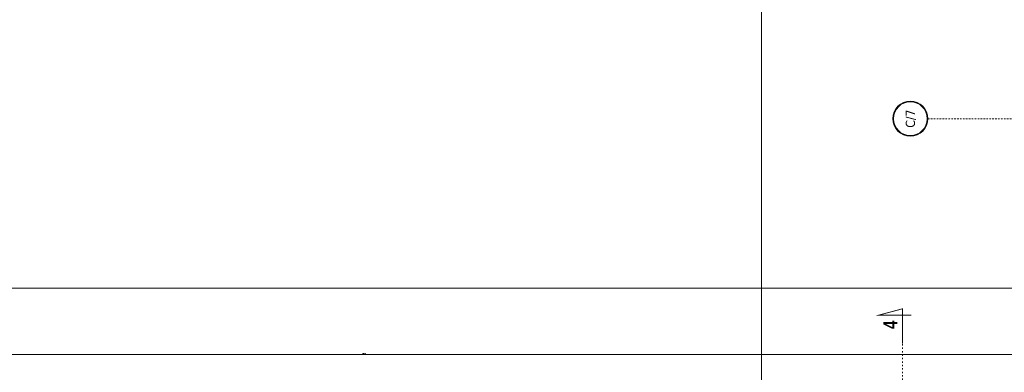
# Model space of a CAD drawing. Header units: millimetres. Extents: x -1893473 to 942156, y -568027 to 942944.
# Tile 183 of 256: x 146819 to 163948, y -491031 to -484897. Entities that reach past the tile are written whole.
import ezdxf
from ezdxf.enums import TextEntityAlignment as Align

# ---------------------------------------------------------------- set-up
doc = ezdxf.new("R2010")
doc.units = ezdxf.units.MM
doc.header["$LTSCALE"] = 0.2
doc.linetypes.add('ACAD_ISO03W100', pattern=[30, 12, -18])
doc.linetypes.add('DASHDOT', pattern=[25.4, 12.7, -6.35, 0, -6.35])
doc.layers.get('0').update_dxf_attribs({"lineweight": 0})
for name, color, linetype, lineweight in [('!! 0_ Opis', 3, 'Continuous', 13), ('!! 0_Opis_pom', 9, 'Continuous', 13), ('!! 0_Osie', 1, 'DASHDOT', 13), ('!! 1_OPIS POM NOWE', 140, 'Continuous', 5), ('!! wymiary osi', 250, 'Continuous', 9), ('0-osie-tx', 66, 'Continuous', 9), ('P-Opis nadproża', 150, 'Continuous', 9), ('P-Osie', 1, 'DASHDOT', 18)]:
    doc.layers.add(name, color=color, linetype=linetype, lineweight=lineweight)
doc.layers.add('!! 0_ramki', color=251, linetype='Continuous', lineweight=9, plot=False)
doc.layers.add('!! 1_Wyburzenia', color=7, linetype='ACAD_ISO03W100', lineweight=13, true_color=0xff0505)
doc.styles.add('ARIAL', font='tahoma.ttf')
doc.styles.add('STYLE7', font='ARIALNB.TTF')
doc.styles.add('TAHOMA', font='tahoma.ttf')
doc.styles.add('TXT', font='simplex.shx')
doc.dimstyles.new('DIM50', dxfattribs={"dimscale": 5, "dimtxt": 2.5, "dimasz": 1.5, "dimexe": 0, "dimexo": 0, "dimgap": 0.5, "dimtad": 1, "dimdec": 4, "dimrnd": 0.5, "dimdsep": 46, "dimtxsty": 'TXT', "dimblk1": 'TICK1', "dimblk2": 'TICK1', "dimsah": 1, "dimcen": 0, "dimse1": 1, "dimse2": 1, "dimclrd": 1, "dimclre": 7, "dimclrt": 9, "dimadec": 0, "dimazin": 0, "dimtfac": 1, "dimtdec": 4, "dimtmove": 2, "dimatfit": 3, "dimldrblk": 'TICK1', "dimfxl": 1, "dimtolj": 1, "dimarcsym": 0})

# ---------------------------------------------------------------- blocks, each defined once
blk = doc.blocks.new('*U12')
h = blk.add_hatch(color=256)
edge = h.paths.add_edge_path()
edge.add_arc((0, 0), 30.6, 0, 360)
edge = h.paths.add_edge_path(flags=17)
edge.add_arc((0, 0), 29.4, 0, 360)
for radius in [30.6, 29.4]:
    blk.add_circle((0, 0), radius)
at = {"style": 'TAHOMA', "flags": 8}
blk.add_attdef('ANSICHTSNUMMER', text='', height=16, dxfattribs=at).set_placement((0, 0), align=Align.MIDDLE_CENTER)
blk = doc.blocks.new('BLOK OSI')
at = {"layer": 'P-Osie'}
blk.add_lwpolyline([(51570, -196890.1), (53810.6, -196890.1)], dxfattribs=at)
at = {"layer": '0-osie-tx'}
ref = blk.add_blockref('*U12', (51539.4, -196890.1), dxfattribs=dict(at, rotation=270))
ref.add_attrib('ANSICHTSNUMMER', 'C/7', dxfattribs={"layer": '0', "height": 16, "rotation": 90, "style": 'TAHOMA', "flags": 8}).set_placement((51539.4, -196890.1), align=Align.MIDDLE_CENTER)
blk = doc.blocks.new('TICK1')
at = {"color": 2}
blk.add_line((-1, -1), (1, 1), dxfattribs=at)
at = {"color": 0}
for p, q in [((0, 0), (-1, 0)), ((0, -1.4), (0, 1.4))]:
    blk.add_line(p, q, dxfattribs=at)
blk = doc.blocks.new('*D1292')
at = {"layer": '!! wymiary osi', "color": 1, "lineweight": -2, "transparency": 16777216}
blk.add_line((294642, -496622), (267447, -496622), dxfattribs=at)
at = {"layer": 'DEFPOINTS', "color": 0, "transparency": 16777216}
for p in [(267440, -496622), (267440, -498684), (294650, -498684)]:
    blk.add_point(p, dxfattribs=at)
at = {"layer": '!! wymiary osi', "color": 1, "lineweight": -2, "transparency": 16777216, "xscale": 7.5, "yscale": 7.5, "zscale": 7.5, "rotation": 180}
blk.add_blockref('TICK1', (267440, -496622), dxfattribs=at)
at = {"layer": '!! wymiary osi', "color": 1, "lineweight": -2, "transparency": 16777216, "xscale": 7.5, "yscale": 7.5, "zscale": 7.5}
blk.add_blockref('TICK1', (294650, -496622), dxfattribs=at)
at = {"layer": '!! wymiary osi', "color": 9, "transparency": 16777216, "insert": (281045, -496613), "char_height": 12.5, "attachment_point": 5, "style": 'TXT'}
blk.add_mtext('\\A1;27210', dxfattribs=at)
blk = doc.blocks.new('oznaczenie przekroi')
at = {"layer": '!! 0_ Opis', "color": 2, "const_width": 1.44}
blk.add_lwpolyline([(87585.4, -197220.1), (87585.4, -197159.3), (87543.3, -197170.6), (87600.6, -197170.6)], dxfattribs=at)
blk.add_lwpolyline([(87585.4, -197220.1), (87585.4, -197159.3), (87543.3, -197170.6), (87600.6, -197170.6)], dxfattribs=at)
at = {"layer": '!! 1_Wyburzenia'}
blk.add_lwpolyline([(87585.4, -199785.2), (87585.4, -197220.1)], dxfattribs=at)
at = {"layer": '!! 0_ Opis', "color": 9, "style": 'STYLE7', "text_generation_flag": 6, "width": 0.95}
blk.add_text('4', height=24, rotation=270, dxfattribs=at).set_placement((87576, -197194.5))
blk = doc.blocks.new('A$C2EB40A8D')
at = {"layer": '!! 0_ramki'}
for points in [[(-3943.9525, -13823.32675), (-3943.9525, 28176.67325), (25756.0475, 28176.67325), (26256.0475, -13823.32675)], [(-31093.9525, 4834.99151), (10906.0475, 4834.99151), (10906.0475, -24865.00849), (-31093.9525, -24865.00849)]]:
    blk.add_lwpolyline(points, close=True, dxfattribs=at)
at = {"layer": '!! 0_Osie', "xscale": 10, "yscale": 10, "zscale": 10}
blk.add_blockref('BLOK OSI', (-516748.24414, 1976683.397), dxfattribs=at)
at = {"layer": '!! 1_Wyburzenia', "xscale": 10, "yscale": 10, "zscale": 10}
blk.add_blockref('oznaczenie przekroi', (-877343.67123, 1976068.79528), dxfattribs=at)
at = {"layer": '!! 0_Opis_pom', "ltscale": 0.7, "style": 'ARIAL'}
for tag, p in [('B1,21', (-891.77727, 31796.97458)), ('A1,1', (-16866.13618, 31459.3792)), ('A1,16', (-13651.31084, 31587.95236)), ('B1/17', (-9701.43347, 31565.05244)), ('B1,19', (-5798.61305, 31587.22944)), ('1,22', (4526.58954, 31507.65132)), ('1,23', (10805.41388, 31565.05244)), ('B1,18', (-7791.62894, 31330.08444)), ('B1,20', (-2961.4347, 31167.05787)), ('A1,6', (-19287.17717, 30923.71998)), ('B1,1', (14135.63445, 30913.92963)), ('B1,3', (17346.74696, 30023.81022)), ('B1,4', (29817.71501, 29157.67457)), ('A1,5', (-23454.5385, 28820.77901)), ('A1,2', (-17502.57721, 28602.57524)), ('B1,2D', (2616.16402, 28559.52261)), ('A1,15', (-13651.31084, 28261.46046)), ('B1,4', (29883.58177, 28158.35876)), ('B1,2B', (18801.54781, 27650.12382)), ('B1,2A', (13086.7373, 27376.04393)), ('A1,3', (-16846.27912, 25980.40356)), ('B1,8', (9089.53994, 25356.27639)), ('B1,6', (31915.87888, 23754.79829)), ('A1,4', (-24010.17576, 23559.17399)), ('B1,14', (-11621.32288, 23261.44183)), ('B1,13', (-3080.55208, 22924.09997)), ('B1,5', (29245.49088, 22896.69268)), ('B1,10', (3982.60923, 22874.21277)), ('B1,9', (5634.43488, 22623.92098)), ('B1,2C', (13327.26639, 22378.5328)), ('B1,7', (16398.41175, 22348.28836)), ('B1,11', (5553.20442, 20939.83877)), ('B1,12', (3693.27174, 20628.72148)), ('C1,3', (5969.08376, 16336.01084)), ('C1,2', (11955.93711, 11671.55655)), ('C1,1', (15659.17205, 11415.94196)), ('C1,4', (5140.00888, 9205.5831)), ('C1,5', (5680.4486, 6154.54995)), ('C1,10', (16327.05085, 6080.66085)), ('C1,9', (16526.57171, 3173.45283)), ('C1,6', (6367.37903, 2771.84181)), ('D0,18', (-1981.87701, -110.73158)), ('D0,7', (-13531.42299, -1159.67649)), ('D0,17', (2064.87671, -1345.69113)), ('C1,7', (7275.77161, -1303.00991)), ('D0,3', (-9324.21674, -1442.63631)), ('D0,6', (-17529.61851, -1957.37463)), ('D0,10', (-21369.4432, -2140.60378)), ('D,09', (-12990.08379, -2746.32902)), ('D0,2', (-5516.19514, -3101.87722)), ('D0,16', (2266.73061, -3284.15369)), ('D0,8', (-14357.79539, -3567.69719)), ('D0,5', (-10461.54478, -3629.26575)), ('D0,4', (-8396.53404, -4353.7937)), ('D0,15', (1974.41895, -5205.84774)), ('D0,1', (-5633.49598, -5662.48534)), ('D0,11', (-23334.09291, -6045.78706)), ('D0,12', (-22436.85763, -9302.9678)), ('D0,13', (-22436.85763, -11581.16526)), ('D0,14', (-13645.94445, -11884.57769))]:
    blk.add_attdef(tag, text='', height=119.68, dxfattribs=at).set_placement(p, align=Align.MIDDLE_CENTER)
at = {"layer": '!! 1_OPIS POM NOWE', "style": 'ARIAL'}
for tag, p in [('C1.7A', (7769.3756, 685.765)), ('C1.7C', (7655.80151, -2045.04756)), ('C1.8B', (10935.93068, -2107.41983)), ('C1.8A', (13897.39715, -2120.69016)), ('C1.7B', (8274.43201, -3270.18959)), ('E1.2', (16701.02923, -5331.07351)), ('E1.5E', (21974.23379, -5463.99012)), ('E1.1', (8357.81567, -5851.01076)), ('E1.5D', (24989.27391, -5785.36474)), ('E1.5C', (25222.53959, -6394.64172)), ('E1.5B', (27694.70831, -7009.86571)), ('E1.6', (5279.46063, -8141.28746)), ('E1.5A', (25547.9555, -8495.18994)), ('E1.5F', (22414.7084, -9822.66389)), ('E1.5G', (23977.19473, -9792.46695)), ('E1,4', (13935.69867, -10458.20073)), ('E1.5L', (28030.8296, -11267.7725)), ('E1.3', (5639.18862, -11994.01941)), ('E1.5H', (23988.49716, -12231.38049)), ('E1.5K', (27714.73934, -12977.98364)), ('E1.5I', (22290.68736, -13989.9049)), ('E1.5J', (27095.71534, -16088.17469))]:
    blk.add_attdef(tag, text='', height=119.68, dxfattribs=at).set_placement(p, align=Align.MIDDLE_CENTER)
at = {"layer": '!! wymiary osi'}
dim = blk.add_linear_dim(base=(-24461.12989, 3679.55902), p1=(2748.87011, 1617.51397), p2=(-24461.12989, 1617.51397), dimstyle='DIM50', dxfattribs=at)
dim.commit()
dim.dimension.update_dxf_attribs({"geometry": '*D1292', "text_midpoint": (-10856.12989, 3688.30902), "insert": (-291900.79406, 500301.26018)})

msp = doc.modelspace()

# ---------------------------------------------------------------- block references
at = {"layer": 'P-Opis nadproża', "color": 4}
msp.add_blockref('A$C2EB40A8D', (163667.94092, -494401.63474), dxfattribs=at)

doc.saveas('drawing.dxf')
